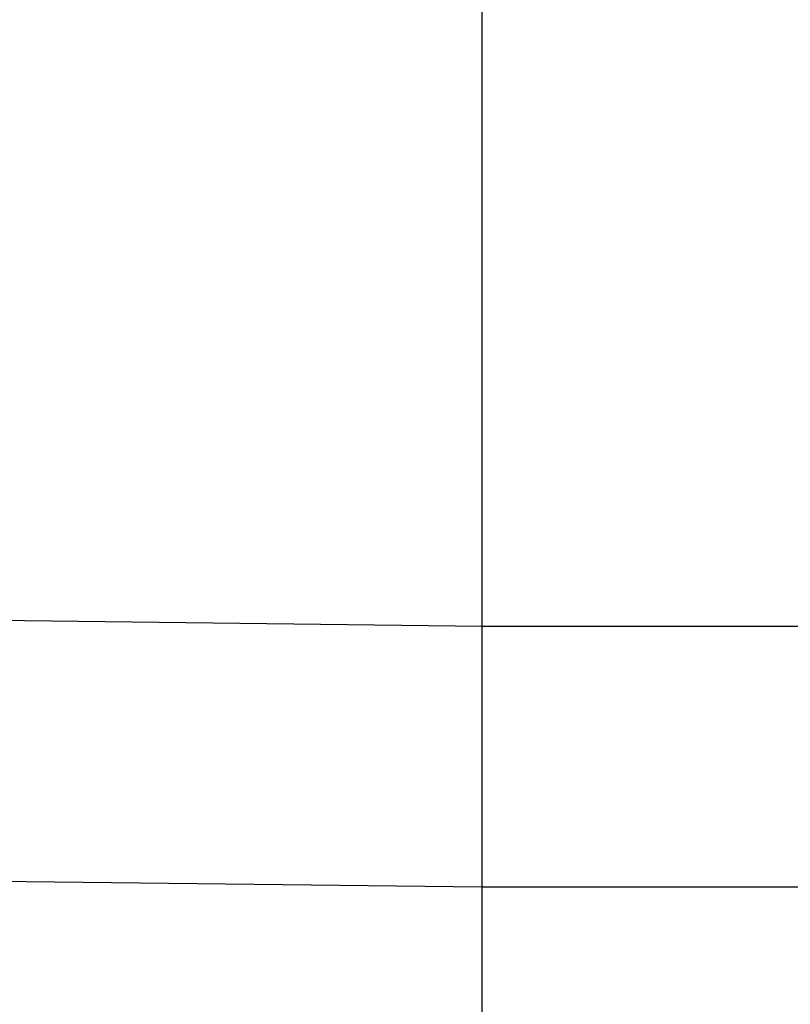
# Model space of a CAD drawing. Extents: x -270 to 272, y -152 to 146.
# Tile 250 of 256: x 229.53 to 230.59, y -33.22 to -31.86. Entities that reach past the tile are written whole.
import ezdxf

# ---------------------------------------------------------------- set-up
doc = ezdxf.new("R2010")
doc.units = 0
doc.layers.get('0').update_dxf_attribs({"linetype": 'CONTINUOUS'})

msp = doc.modelspace()

# ---------------------------------------------------------------- linework, layer by layer
for p, q in [((230.168, -32.6946), (230.168, -31.0546)), ((228.568, -32.6747), (230.168, -32.6946)), ((230.168, -32.6946), (232.718, -32.6946)), ((230.168, -33.0546), (230.168, -32.6946)), ((230.168, -33.0546), (228.568, -33.0362)), ((232.718, -33.0546), (230.168, -33.0546)), ((230.168, -34.2746), (230.168, -33.0546))]:
    msp.add_line(p, q)

doc.saveas('drawing.dxf')
